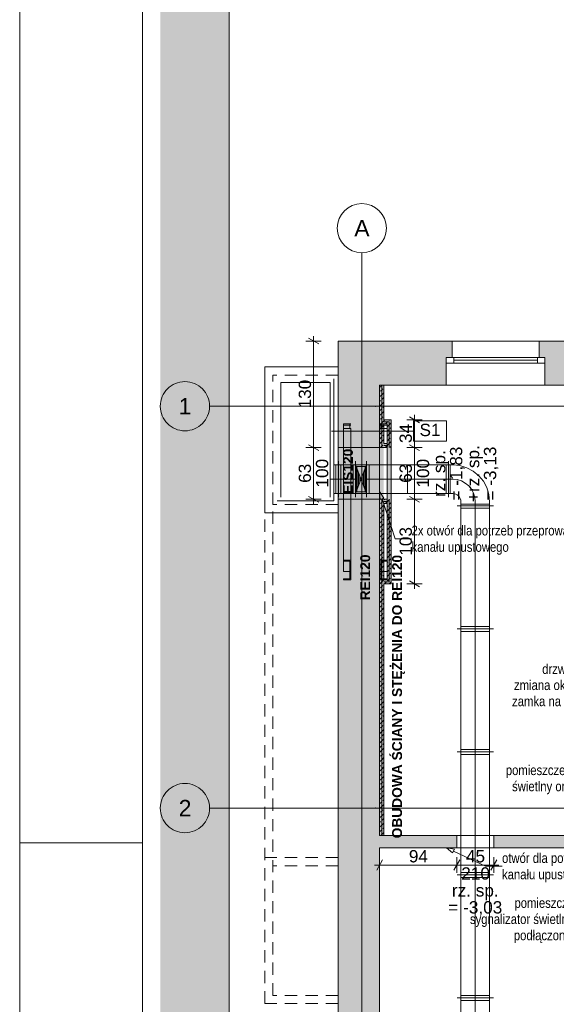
# Paper-space layout 'A-29 RZUT - PIĘTRO -1' of a CAD drawing. Header units: millimetres. Extents: x 0 to 950, y 0 to 750.
# Tile 5 of 24: x 0 to 131, y 258 to 498. Entities that reach past the tile are written whole.
import ezdxf
from ezdxf.xclip import XClip

# ---------------------------------------------------------------- set-up
doc = ezdxf.new("R2010")
doc.units = ezdxf.units.MM
doc.header["$MEASUREMENT"] = 0
doc.header["$XCLIPFRAME"] = 0
for name, pattern in [('ACAD_ISO02W100', [15, 12, -3]), ('DASHDOT', [254, 127, -63.5, 0, -63.5]), ('DASHDOTX2', [1000, 500, -250, 0, -250]), ('Przer. długie kreski', [2.5, 1.5, -1]), ('PRZERYWANA_DU_A', [550, 350, -200])]:
    doc.linetypes.add(name, pattern=pattern)
for name, color, linetype, lineweight in [('A_Arkusz_Nr_pióra__1', 7, 'Continuous', 20), ('A_ppoż_Nr_pióra__2', 8, 'Continuous', 13), ('A_wymiary_Nr_pióra__1', 7, 'Continuous', 20), ('A_wymiary_Nr_pióra__2', 8, 'Continuous', 13), ('A_ściany proj_Nr_pióra__1', 7, 'Continuous', 20), ('A_ściany proj_Nr_pióra__2', 8, 'Continuous', 13), ('A_ściany_Nr_pióra__1', 7, 'Continuous', 20)]:
    doc.layers.add(name, color=color, linetype=linetype, lineweight=lineweight)
for name, color, linetype, lineweight, true_color in [('A_Arkusz_Nr_pióra__237', 7, 'Continuous', 5, 0x343434), ('A_konstrukcja stalowa_Nr_pióra__10', 7, 'Continuous', 13, 0x4b4b4b), ('A_konstrukcja stalowa_Nr_pióra__20', 252, 'Continuous', 5, 0x696969), ('A_opis ścian_Nr_pióra__19', 7, 'Continuous', 5, 0x191919), ('A_opis_Nr_pióra__10', 7, 'Continuous', 13, 0x4b4b4b), ('A_opis_Nr_pióra__255', 7, 'Continuous', 15, 0x242424), ('A_opis_Nr_pióra__8', 7, 'Continuous', 13, 0x4c4c4c), ('A_osie_Nr_pióra__16', 7, 'Continuous', 5, 0x0f0f0f), ('A_osie_Nr_pióra__76', 7, 'Continuous', 5, 0x2d2d2d), ('A_ppoż proj_Nr_pióra__8', 7, 'Continuous', 13, 0x4c4c4c), ('A_sanitarne_Nr_pióra__6', 7, 'Continuous', 13, 0xa9a9a9), ('A_ściany proj_Nr_pióra__10', 7, 'Continuous', 13, 0x4b4b4b), ('A_ściany proj_Nr_pióra__26', 7, 'Continuous', 5, 0x0f0f0f), ('A_ściany_Nr_pióra__10', 7, 'Continuous', 13, 0x4b4b4b), ('Okna Archicada_Nr_pióra__19', 7, 'Continuous', 5, 0x191919)]:
    doc.layers.add(name, color=color, linetype=linetype, lineweight=lineweight, true_color=true_color)
for name, color, linetype in [('A_konstrukcja stalowa', 7, 'Continuous'), ('A_ppoż', 7, 'Continuous'), ('A_ppoż proj', 7, 'Continuous'), ('A_ściany', 7, 'Continuous'), ('A_ściany proj', 7, 'Continuous')]:
    doc.layers.add(name, color=color, linetype=linetype)
doc.styles.add('STYL_AUTOMATYCZNY_1', font='arial.ttf')
doc.styles.add('STYL_AUTOMATYCZNY_2', font='ARIALN.TTF')
doc.styles.add('STYL_AUTOMATYCZNY_3', font='arial.ttf')
doc.styles.add('STYL_AUTOMATYCZNY_5', font='arial.ttf')
pattern_1 = [(45, (-3203.2107, -656.723), (-3.232892, 3.232892), []), (45, (-3204.2883, -655.645), (-3.232892, 3.232892), [])]
pattern_2 = [(45, (-3203.2107, -656.7228), (-1.1404925, 1.1404925), []), (45, (-3202.0702, -656.7228), (-1.1404925, 1.1404925), [0.80646, -0.40322])]

# ---------------------------------------------------------------- blocks, each defined once
blk = doc.blocks.new('Rysunek_1_1', base_point=(-3203.21, -656.72))
at = {"layer": 'A_konstrukcja stalowa', "linetype": 'Continuous', "lineweight": 0, "true_color": 0x4b4b4b}
h = blk.add_hatch(dxfattribs=at)
h.set_pattern_fill('steel_0001', color=251, style=0, pattern_type=2)
h.set_pattern_definition(pattern_1)
h.paths.add_polyline_path([(78.93, 361.1), (80.73, 361.1), (80.73, 365.9), (78.93, 365.9), (78.93, 365.65), (80.48, 365.65), (80.48, 361.35), (78.93, 361.35)])
h = blk.add_hatch(dxfattribs=at)
h.set_pattern_fill('steel_0001', color=251, style=0, pattern_type=2)
h.set_pattern_definition(pattern_1)
h.paths.add_polyline_path([(89.53, 361.1), (89.53, 361.35), (87.98, 361.35), (87.98, 365.65), (89.53, 365.65), (89.53, 365.9), (87.73, 365.9), (87.73, 361.1)])
at = {"layer": 'A_ppoż', "linetype": 'Continuous', "lineweight": 0, "true_color": 0x484848}
blk.add_hatch(color=251, dxfattribs=at).paths.add_polyline_path([(51.04, 519.05), (34.27, 519.05), (34.27, 101.43), (51.04, 101.43)])
at = {"layer": 'A_ppoż proj', "linetype": 'Continuous', "lineweight": 0, "true_color": 0x121212}
h = blk.add_hatch(color=250, dxfattribs=at)
h.paths.add_polyline_path([(87.73, 393.33), (77.64, 393.33), (77.64, 380.73), (87.73, 380.73), (87.73, 298.75), (88.73, 298.75), (88.73, 360.1), (90.53, 360.1), (90.53, 380.73), (88.73, 380.73), (88.73, 393.33), (89.53, 393.33), (90.53, 393.33), (90.53, 400.12), (88.73, 400.12), (88.73, 408.53), (87.73, 408.53)])
h.paths.add_polyline_path([(88.73, 379.73), (89.53, 379.73), (89.53, 361.1), (88.73, 361.1)], flags=0)
h.paths.add_polyline_path([(88.73, 399.12), (89.53, 399.12), (89.53, 394.33), (88.73, 394.33)], flags=0)
at = {"layer": 'A_ppoż proj', "linetype": 'Continuous', "lineweight": 0, "true_color": 0x161616}
blk.add_hatch(color=250, dxfattribs=at).paths.add_polyline_path([(89.53, 393.33), (89.53, 380.73), (90.53, 380.73), (90.53, 393.33)])
at = {"layer": 'A_ściany', "linetype": 'Continuous', "lineweight": 0, "true_color": 0x000000}
for points in [[(77.64, 419.33), (77.64, 393.33), (85.13, 393.33), (87.73, 393.33), (87.73, 408.53)], [(103.98, 408.53), (103.98, 415.33), (105.38, 415.33), (105.38, 419.33), (77.64, 419.33), (87.73, 408.53)], [(170.18, 408.53), (170.18, 415.33), (171.58, 415.33), (171.58, 419.33), (126.58, 419.33), (126.58, 415.33), (127.98, 415.33), (127.98, 408.53)], [(77.64, 164.4), (87.73, 164.4), (87.73, 380.73), (85.13, 380.73), (77.64, 380.73)], [(87.73, 298.75), (87.73, 295.75), (106.55, 295.75), (106.55, 298.35), (106.55, 298.75)], [(115.55, 298.75), (115.55, 298.35), (115.55, 295.75), (183.63, 295.75), (183.63, 298.75)]]:
    blk.add_hatch(color=18, dxfattribs=at).paths.add_polyline_path(points)
at = {"layer": 'A_ściany proj', "linetype": 'Continuous', "lineweight": 0, "true_color": 0x4b4b4b}
h = blk.add_hatch(dxfattribs=at)
h.set_pattern_fill('FP_65_0001', color=251, style=0, pattern_type=2)
h.set_pattern_definition(pattern_2)
h.paths.add_polyline_path([(87.73, 408.53), (87.73, 393.33), (88.23, 393.33), (88.23, 408.53)])
h = blk.add_hatch(dxfattribs=at)
h.set_pattern_fill('FP_65_0001', color=251, style=0, pattern_type=2)
h.set_pattern_definition(pattern_2)
h.paths.add_polyline_path([(88.73, 399.62), (88.73, 408.53), (88.23, 408.53), (88.23, 399.62)])
h = blk.add_hatch(dxfattribs=at)
h.set_pattern_fill('FP_65_0001', color=251, style=0, pattern_type=2)
h.set_pattern_definition(pattern_2)
h.paths.add_polyline_path([(88.23, 399.62), (88.23, 399.12), (88.73, 399.12), (88.73, 399.62)])
h = blk.add_hatch(dxfattribs=at)
h.set_pattern_fill('FP_65_0001', color=251, style=0, pattern_type=2)
h.set_pattern_definition(pattern_2)
h.paths.add_polyline_path([(88.23, 399.12), (88.23, 393.83), (88.73, 393.83), (88.73, 399.12)])
h = blk.add_hatch(dxfattribs=at)
h.set_pattern_fill('FP_65_0001', color=251, style=0, pattern_type=2)
h.set_pattern_definition(pattern_2)
h.paths.add_polyline_path([(90.53, 400.12), (88.73, 400.12), (88.73, 399.62), (90.03, 399.62)])
h = blk.add_hatch(dxfattribs=at)
h.set_pattern_fill('FP_65_0001', color=251, style=0, pattern_type=2)
h.set_pattern_definition(pattern_2)
h.paths.add_polyline_path([(88.73, 399.12), (89.53, 399.12), (90.03, 399.62), (88.73, 399.62)])
h = blk.add_hatch(dxfattribs=at)
h.set_pattern_fill('FP_65_0001', color=251, style=0, pattern_type=2)
h.set_pattern_definition(pattern_2)
h.paths.add_polyline_path([(90.03, 393.83), (90.03, 399.62), (89.53, 399.12), (89.53, 393.83)])
h = blk.add_hatch(dxfattribs=at)
h.set_pattern_fill('FP_65_0001', color=251, style=0, pattern_type=2)
h.set_pattern_definition(pattern_2)
h.paths.add_polyline_path([(90.53, 393.33), (90.53, 400.12), (90.03, 399.62), (90.03, 393.33)])
h = blk.add_hatch(dxfattribs=at)
h.set_pattern_fill('FP_65_0001', color=251, style=0, pattern_type=2)
h.set_pattern_definition(pattern_2)
h.paths.add_polyline_path([(88.23, 393.83), (88.23, 393.33), (88.73, 393.33), (88.73, 393.83)])
h = blk.add_hatch(dxfattribs=at)
h.set_pattern_fill('FP_65_0001', color=251, style=0, pattern_type=2)
h.set_pattern_definition(pattern_2)
h.paths.add_polyline_path([(89.53, 394.33), (88.73, 394.33), (88.73, 393.83), (89.53, 393.83)])
h = blk.add_hatch(dxfattribs=at)
h.set_pattern_fill('FP_65_0001', color=251, style=0, pattern_type=2)
h.set_pattern_definition(pattern_2)
h.paths.add_polyline_path([(88.73, 393.33), (89.53, 393.33), (89.53, 393.83), (88.73, 393.83)])
h = blk.add_hatch(dxfattribs=at)
h.set_pattern_fill('FP_65_0001', color=251, style=0, pattern_type=2)
h.set_pattern_definition(pattern_2)
h.paths.add_polyline_path([(89.53, 393.83), (89.53, 393.33), (90.03, 393.33), (90.03, 393.83)])
h = blk.add_hatch(dxfattribs=at)
h.set_pattern_fill('FP_65_0001', color=251, style=0, pattern_type=2)
h.set_pattern_definition(pattern_2)
h.paths.add_polyline_path([(87.73, 380.73), (87.73, 298.75), (88.23, 298.75), (88.23, 380.73)])
h = blk.add_hatch(dxfattribs=at)
h.set_pattern_fill('FP_65_0001', color=251, style=0, pattern_type=2)
h.set_pattern_definition(pattern_2)
h.paths.add_polyline_path([(88.73, 380.23), (88.73, 380.73), (88.23, 380.73), (88.23, 380.23)])
h = blk.add_hatch(dxfattribs=at)
h.set_pattern_fill('FP_65_0001', color=251, style=0, pattern_type=2)
h.set_pattern_definition(pattern_2)
h.paths.add_polyline_path([(88.23, 380.23), (88.23, 379.73), (88.73, 379.73), (88.73, 380.23)])
h = blk.add_hatch(dxfattribs=at)
h.set_pattern_fill('FP_65_0001', color=251, style=0, pattern_type=2)
h.set_pattern_definition(pattern_2)
h.paths.add_polyline_path([(88.23, 379.73), (88.23, 360.6), (88.73, 360.6), (88.73, 379.73)])
h = blk.add_hatch(dxfattribs=at)
h.set_pattern_fill('FP_65_0001', color=251, style=0, pattern_type=2)
h.set_pattern_definition(pattern_2)
h.paths.add_polyline_path([(89.53, 380.73), (88.73, 380.73), (88.73, 380.23), (89.53, 380.23)])
h = blk.add_hatch(dxfattribs=at)
h.set_pattern_fill('FP_65_0001', color=251, style=0, pattern_type=2)
h.set_pattern_definition(pattern_2)
h.paths.add_polyline_path([(88.73, 379.73), (89.53, 379.73), (89.53, 380.23), (88.73, 380.23)])
h = blk.add_hatch(dxfattribs=at)
h.set_pattern_fill('FP_65_0001', color=251, style=0, pattern_type=2)
h.set_pattern_definition(pattern_2)
h.paths.add_polyline_path([(90.03, 380.23), (90.03, 380.73), (89.53, 380.73), (89.53, 380.23)])
h = blk.add_hatch(dxfattribs=at)
h.set_pattern_fill('FP_65_0001', color=251, style=0, pattern_type=2)
h.set_pattern_definition(pattern_2)
h.paths.add_polyline_path([(89.53, 380.23), (89.53, 379.73), (90.03, 379.73), (90.03, 380.23)])
h = blk.add_hatch(dxfattribs=at)
h.set_pattern_fill('FP_65_0001', color=251, style=0, pattern_type=2)
h.set_pattern_definition(pattern_2)
h.paths.add_polyline_path([(89.53, 379.73), (89.53, 361.1), (90.03, 360.6), (90.03, 379.73)])
h = blk.add_hatch(dxfattribs=at)
h.set_pattern_fill('FP_65_0001', color=251, style=0, pattern_type=2)
h.set_pattern_definition(pattern_2)
h.paths.add_polyline_path([(90.53, 360.1), (90.53, 380.73), (90.03, 380.73), (90.03, 360.6)])
h = blk.add_hatch(dxfattribs=at)
h.set_pattern_fill('FP_65_0001', color=251, style=0, pattern_type=2)
h.set_pattern_definition(pattern_2)
h.paths.add_polyline_path([(88.23, 360.6), (88.23, 360.1), (88.73, 360.1), (88.73, 360.6)])
h = blk.add_hatch(dxfattribs=at)
h.set_pattern_fill('FP_65_0001', color=251, style=0, pattern_type=2)
h.set_pattern_definition(pattern_2)
h.paths.add_polyline_path([(89.53, 361.1), (88.73, 361.1), (88.73, 360.6), (90.03, 360.6)])
h = blk.add_hatch(dxfattribs=at)
h.set_pattern_fill('FP_65_0001', color=251, style=0, pattern_type=2)
h.set_pattern_definition(pattern_2)
h.paths.add_polyline_path([(88.73, 360.1), (90.53, 360.1), (90.03, 360.6), (88.73, 360.6)])
h = blk.add_hatch(dxfattribs=at)
h.set_pattern_fill('FP_65_0001', color=251, style=0, pattern_type=2)
h.set_pattern_definition(pattern_2)
h.paths.add_polyline_path([(88.23, 360.1), (88.23, 298.75), (88.73, 298.75), (88.73, 360.1)])
at = {"layer": 'A_konstrukcja stalowa_Nr_pióra__10', "color": 251, "linetype": 'Continuous', "lineweight": 13, "ltscale": 2, "true_color": 0x4b4b4b, "flags": 128}
for points in [[(78.93, 361.1), (80.73, 361.1), (80.73, 365.9), (78.93, 365.9), (78.93, 365.65), (80.48, 365.65), (80.48, 361.35), (78.93, 361.35)], [(89.53, 361.1), (87.73, 361.1), (87.73, 365.9), (89.53, 365.9), (89.53, 365.65), (87.98, 365.65), (87.98, 361.35), (89.53, 361.35)]]:
    blk.add_lwpolyline(points, close=True, dxfattribs=at)
at = {"layer": 'A_konstrukcja stalowa_Nr_pióra__20', "color": 251, "linetype": 'Continuous', "lineweight": 5, "ltscale": 2, "true_color": 0x696969}
for p, q in [((78.93, 398.02), (78.93, 399.12)), ((78.93, 399.12), (80.73, 399.12)), ((78.93, 398.83), (80.73, 398.83)), ((80.48, 399.12), (80.48, 398.02)), ((89.53, 399.12), (87.73, 399.12)), ((89.53, 398.83), (87.73, 398.83)), ((87.98, 399.12), (87.98, 398.02)), ((89.53, 398.02), (89.53, 399.12)), ((78.93, 363.09), (78.93, 398.02)), ((78.93, 398.02), (80.73, 398.02)), ((80.73, 363.09), (80.73, 398.02)), ((89.53, 398.02), (87.73, 398.02)), ((89.53, 363.09), (89.53, 398.02)), ((80.73, 363.09), (78.93, 363.09)), ((87.73, 363.09), (89.53, 363.09))]:
    blk.add_line(p, q, dxfattribs=at)
at = {"layer": 'A_opis ścian_Nr_pióra__19', "color": 250, "linetype": 'Continuous', "lineweight": 5, "ltscale": 2, "true_color": 0x191919}
for p, q in [((104.01, 399.83), (96.01, 399.83)), ((96.01, 399.83), (96.01, 394.88)), ((104.01, 394.88), (104.01, 399.83)), ((96.01, 397.37), (76.01, 397.37)), ((96.01, 394.88), (104.01, 394.88))]:
    blk.add_line(p, q, dxfattribs=at)
at = {"layer": 'A_opis_Nr_pióra__255', "color": 250, "linetype": 'Continuous', "lineweight": 15, "ltscale": 2, "true_color": 0x242424}
for p, q in [((87.73, 382.62), (88.79, 381)), ((87.73, 382.62), (87.84, 380.69)), ((88.79, 381), (87.84, 380.69)), ((88.31, 380.85), (91.49, 371.1)), ((91.49, 371.1), (95.51, 371.1)), ((104.05, 295.75), (105.95, 295.4)), ((104.05, 295.75), (105.52, 294.49)), ((105.95, 295.4), (105.52, 294.49)), ((105.74, 294.95), (113.54, 291.24)), ((113.54, 291.24), (117.56, 291.24))]:
    blk.add_line(p, q, dxfattribs=at)
at = {"layer": 'A_osie_Nr_pióra__16', "color": 250, "linetype": 'DASHDOTX2', "lineweight": 5, "ltscale": 2, "true_color": 0x0f0f0f}
for p, q in [((83.38, 365.07), (83.38, 440.84)), ((86.77, 403.43), (46.27, 403.43)), ((535.17, 403.43), (86.77, 403.43)), ((86.77, 403.43), (86.77, 403.43)), ((83.38, 365.07), (83.38, 101.43)), ((86.77, 305.43), (46.27, 305.43)), ((535.17, 305.43), (86.77, 305.43)), ((86.77, 305.43), (86.77, 305.43))]:
    blk.add_line(p, q, dxfattribs=at)
for p in [(86.77, 403.43), (83.38, 365.07), (83.38, 365.07), (86.77, 305.43)]:
    blk.add_point(p, dxfattribs=at)
at = {"layer": 'A_osie_Nr_pióra__76', "color": 250, "linetype": 'Continuous', "lineweight": 5, "ltscale": 2, "true_color": 0x2d2d2d}
for centre in [(83.38, 446.84), (40.27, 403.43), (40.27, 305.43)]:
    blk.add_circle(centre, 6, dxfattribs=at)
at = {"layer": 'A_ppoż_Nr_pióra__2', "color": 8, "linetype": 'PRZERYWANA_DU_A', "lineweight": 13, "ltscale": 2, "flags": 128}
blk.add_lwpolyline([(51.04, 519.05), (51.04, 101.43)], dxfattribs=at)
at = {"layer": 'A_sanitarne_Nr_pióra__6', "color": 253, "linetype": 'Continuous', "lineweight": 13, "ltscale": 2, "true_color": 0xa9a9a9}
for p, q in [((63.68, 409.23), (63.68, 381.23)), ((63.68, 409.23), (75.68, 409.23)), ((75.68, 381.23), (75.68, 409.23)), ((76.58, 410.13), (76.58, 410.13)), ((76.58, 410.13), (76.58, 380.33)), ((76.58, 389.13), (105.54, 389.13)), ((77.08, 389.13), (77.08, 382.13)), ((77.68, 390.03), (77.68, 381.23)), ((77.68, 390.03), (77.68, 381.23)), ((78.28, 389.13), (78.28, 382.13)), ((81.24, 389.13), (81.24, 382.13)), ((81.84, 390.03), (81.84, 381.23)), ((81.84, 390.03), (81.84, 381.23)), ((84.54, 389.13), (81.84, 382.13)), ((81.84, 389.13), (84.54, 382.13)), ((84.54, 381.23), (84.54, 390.03)), ((85.14, 382.13), (85.14, 389.13)), ((94.54, 389.13), (94.54, 382.13)), ((103.94, 382.13), (103.94, 389.13)), ((104.54, 390.03), (104.54, 381.23)), ((104.94, 389.13), (104.94, 382.13)), ((81.92, 388.92), (81.92, 382.33)), ((84.19, 388.73), (82.19, 388.73)), ((82.19, 388.73), (82.19, 382.53)), ((82.23, 388.1), (82.23, 383.16)), ((82.55, 387.27), (82.55, 383.98)), ((83.82, 387.27), (83.82, 383.98)), ((84.14, 388.1), (84.14, 383.16)), ((84.19, 382.53), (84.19, 388.73)), ((84.46, 388.92), (84.46, 382.33)), ((82.87, 386.45), (82.87, 384.8)), ((83.5, 386.45), (83.5, 384.8)), ((105.54, 382.13), (76.58, 382.13)), ((82.19, 382.53), (84.19, 382.53)), ((76.58, 380.33), (62.78, 380.33)), ((76.58, 380.33), (76.58, 380.33)), ((107.54, 380.13), (107.54, 250.29)), ((114.54, 379.53), (107.54, 379.53)), ((114.54, 250.29), (114.54, 380.13)), ((115.44, 379.13), (106.64, 379.13)), ((114.54, 378.53), (107.54, 378.53)), ((115.44, 349.13), (106.64, 349.13)), ((114.54, 349.73), (107.54, 349.73)), ((114.54, 348.53), (107.54, 348.53)), ((114.54, 319.73), (107.54, 319.73)), ((115.44, 319.13), (106.64, 319.13)), ((114.54, 318.53), (107.54, 318.53)), ((115.44, 289.13), (106.64, 289.13)), ((114.54, 289.73), (107.54, 289.73)), ((114.54, 288.53), (107.54, 288.53)), ((114.54, 259.73), (107.54, 259.73)), ((115.44, 259.13), (106.64, 259.13)), ((114.54, 258.53), (107.54, 258.53))]:
    blk.add_line(p, q, dxfattribs=at)
at = {"layer": 'A_sanitarne_Nr_pióra__6', "color": 253, "linetype": 'DASHDOT', "lineweight": 13, "ltscale": 2, "true_color": 0xa9a9a9}
for p, q in [((75.68, 385.63), (76.58, 385.63)), ((76.58, 385.63), (81.84, 385.63)), ((84.54, 385.63), (105.54, 385.63)), ((111.04, 380.13), (111.04, 250.29))]:
    blk.add_line(p, q, dxfattribs=at)
at = {"layer": 'A_sanitarne_Nr_pióra__6', "color": 253, "linetype": 'Continuous', "lineweight": 13, "ltscale": 2, "true_color": 0xa9a9a9, "flags": 128}
for points in [[(105.54, 389.13), (107.29, 388.95), (108.98, 388.44), (110.54, 387.61), (111.9, 386.49), (113.02, 385.13), (113.85, 383.57), (114.36, 381.88), (114.54, 380.13)], [(105.54, 389.13), (107.29, 388.95), (108.98, 388.44), (110.54, 387.61), (111.9, 386.49), (113.02, 385.13), (113.85, 383.57), (114.36, 381.88), (114.54, 380.13)], [(105.54, 382.13), (105.93, 382.09), (106.3, 381.97), (106.65, 381.79), (106.95, 381.54), (107.2, 381.24), (107.38, 380.89), (107.5, 380.52), (107.54, 380.13)], [(105.54, 382.13), (105.93, 382.09), (106.3, 381.97), (106.65, 381.79), (106.95, 381.54), (107.2, 381.24), (107.38, 380.89), (107.5, 380.52), (107.54, 380.13)], [(105.54, 382.13), (105.93, 382.09), (106.3, 381.97), (106.65, 381.79), (106.95, 381.54), (107.2, 381.24), (107.38, 380.89), (107.5, 380.52), (107.54, 380.13)]]:
    blk.add_lwpolyline(points, dxfattribs=at)
at = {"layer": 'A_sanitarne_Nr_pióra__6', "color": 253, "linetype": 'DASHDOT', "lineweight": 13, "ltscale": 2, "true_color": 0xa9a9a9, "flags": 128}
blk.add_lwpolyline([(105.54, 385.63), (106.61, 385.52), (107.64, 385.21), (108.59, 384.7), (109.43, 384.02), (110.11, 383.18), (110.62, 382.23), (110.93, 381.2), (111.04, 380.13)], dxfattribs=at)
at = {"layer": 'A_wymiary_Nr_pióra__1', "color": 7, "linetype": 'Continuous', "lineweight": 20, "ltscale": 2}
for p, q in [((72.89, 418.61), (70.39, 420.05)), ((97.47, 399.4), (94.97, 400.85)), ((70.39, 394.05), (72.89, 392.61)), ((94.97, 394.05), (97.47, 392.61)), ((70.39, 381.45), (72.89, 380.01)), ((94.97, 381.45), (97.47, 380.01)), ((94.97, 360.82), (97.47, 359.38)), ((88.46, 292.8), (87.01, 290.3)), ((107.27, 292.8), (105.83, 290.3)), ((114.83, 290.3), (116.27, 292.8))]:
    blk.add_line(p, q, dxfattribs=at)
at = {"layer": 'A_wymiary_Nr_pióra__2', "color": 8, "linetype": 'Continuous', "lineweight": 13, "ltscale": 2}
for p, q in [((71.64, 419.33), (71.64, 420.55)), ((73.51, 419.33), (69.76, 419.33)), ((71.64, 393.33), (71.64, 419.33)), ((96.22, 400.12), (96.22, 401.35)), ((98.1, 400.12), (94.35, 400.12)), ((96.22, 393.33), (96.22, 400.12)), ((73.51, 393.33), (69.76, 393.33)), ((71.64, 380.73), (71.64, 393.33)), ((98.1, 393.33), (94.35, 393.33)), ((96.22, 380.73), (96.22, 393.33)), ((73.51, 380.73), (69.76, 380.73)), ((71.64, 379.5), (71.64, 380.73)), ((98.1, 380.73), (94.35, 380.73)), ((96.22, 360.1), (96.22, 380.73)), ((98.1, 360.1), (94.35, 360.1)), ((96.22, 358.88), (96.22, 360.1)), ((87.73, 289.68), (87.73, 293.43)), ((106.55, 289.68), (106.55, 293.43)), ((115.55, 289.68), (115.55, 293.43)), ((86.51, 291.55), (87.73, 291.55)), ((87.73, 291.55), (106.55, 291.55)), ((106.55, 291.55), (115.55, 291.55)), ((115.55, 291.55), (116.77, 291.55))]:
    blk.add_line(p, q, dxfattribs=at)
at = {"layer": 'A_ściany proj_Nr_pióra__1', "color": 7, "linetype": 'Continuous', "lineweight": 20, "ltscale": 2, "flags": 128}
for points in [[(87.73, 408.53), (87.73, 393.33)], [(88.73, 400.12), (88.73, 408.53)], [(90.53, 400.12), (88.73, 400.12)], [(88.73, 394.33), (88.73, 399.12)], [(88.73, 399.12), (89.53, 399.12)], [(89.53, 399.12), (89.53, 394.33)], [(90.53, 393.33), (90.53, 400.12)], [(89.53, 394.33), (88.73, 394.33)], [(88.73, 393.33), (89.53, 393.33)], [(87.73, 380.73), (87.73, 298.75)], [(89.53, 380.73), (88.73, 380.73)], [(88.73, 361.1), (88.73, 379.73)], [(88.73, 379.73), (89.53, 379.73)], [(89.53, 379.73), (89.53, 361.1)], [(90.53, 360.1), (90.53, 380.73)], [(89.53, 361.1), (88.73, 361.1)], [(88.73, 298.75), (88.73, 360.1)], [(88.73, 360.1), (90.53, 360.1)]]:
    blk.add_lwpolyline(points, dxfattribs=at)
at = {"layer": 'A_ściany proj_Nr_pióra__10', "color": 251, "linetype": 'Continuous', "lineweight": 13, "ltscale": 2, "true_color": 0x4b4b4b}
for p, q in [((88.23, 408.53), (88.23, 399.62)), ((88.23, 399.62), (88.23, 408.53)), ((88.23, 399.62), (88.23, 393.83)), ((88.23, 393.83), (88.23, 399.62)), ((90.03, 399.62), (88.73, 399.62)), ((88.73, 399.62), (90.03, 399.62)), ((90.03, 399.62), (90.03, 393.83)), ((90.03, 393.83), (90.03, 399.62)), ((88.23, 393.83), (88.23, 393.33)), ((88.23, 393.33), (88.23, 393.83)), ((89.53, 393.83), (88.73, 393.83)), ((88.73, 393.83), (89.53, 393.83)), ((90.03, 393.83), (90.03, 393.33)), ((90.03, 393.33), (90.03, 393.83)), ((88.23, 380.73), (88.23, 380.23)), ((88.23, 380.23), (88.23, 380.73)), ((88.23, 380.23), (88.23, 360.6)), ((88.23, 360.6), (88.23, 380.23)), ((89.53, 380.23), (88.73, 380.23)), ((88.73, 380.23), (89.53, 380.23)), ((90.03, 380.73), (90.03, 380.23)), ((90.03, 380.23), (90.03, 380.73)), ((90.03, 380.23), (90.03, 360.6)), ((90.03, 360.6), (90.03, 380.23)), ((88.23, 360.6), (88.23, 298.75)), ((88.23, 298.75), (88.23, 360.6)), ((90.03, 360.6), (88.73, 360.6)), ((88.73, 360.6), (90.03, 360.6))]:
    blk.add_line(p, q, dxfattribs=at)
at = {"layer": 'A_ściany proj_Nr_pióra__2', "color": 8, "linetype": 'Continuous', "lineweight": 13, "ltscale": 2, "flags": 128}
for points in [[(88.23, 408.53), (87.73, 408.53)], [(88.73, 408.53), (88.23, 408.53)], [(88.23, 393.33), (87.73, 393.33)], [(88.73, 393.33), (88.23, 393.33)], [(88.23, 380.73), (87.73, 380.73)], [(88.73, 380.73), (88.23, 380.73)], [(88.23, 298.75), (87.73, 298.75)], [(88.73, 298.75), (88.23, 298.75)]]:
    blk.add_lwpolyline(points, dxfattribs=at)
at = {"layer": 'A_ściany proj_Nr_pióra__26', "color": 250, "linetype": 'ACAD_ISO02W100', "lineweight": 5, "ltscale": 2, "true_color": 0x0f0f0f, "flags": 128}
for points in [[(89.53, 393.33), (89.53, 380.73)], [(90.53, 380.73), (90.53, 393.33)]]:
    blk.add_lwpolyline(points, dxfattribs=at)
at = {"layer": 'A_ściany_Nr_pióra__1', "color": 7, "linetype": 'Continuous', "lineweight": 20, "ltscale": 2}
for p, q in [((105.38, 419.33), (105.38, 415.33)), ((126.58, 419.33), (126.58, 415.33)), ((105.38, 415.33), (103.98, 415.33)), ((103.98, 415.33), (103.98, 408.53)), ((126.58, 415.33), (127.98, 415.33)), ((127.98, 415.33), (127.98, 408.53)), ((85.13, 393.33), (77.64, 393.33)), ((85.13, 393.33), (87.73, 393.33)), ((85.13, 380.73), (77.64, 380.73)), ((85.13, 380.73), (87.73, 380.73)), ((106.55, 298.35), (106.55, 298.75)), ((106.55, 298.35), (106.55, 295.75)), ((115.55, 298.35), (115.55, 298.75)), ((115.55, 298.35), (115.55, 295.75))]:
    blk.add_line(p, q, dxfattribs=at)
at = {"layer": 'A_ściany_Nr_pióra__1', "color": 7, "linetype": 'Continuous', "lineweight": 20, "ltscale": 2, "flags": 128}
for points in [[(77.64, 419.33), (77.64, 393.33)], [(105.38, 419.33), (77.64, 419.33)], [(171.58, 419.33), (126.58, 419.33)], [(87.73, 393.33), (87.73, 408.53)], [(87.73, 408.53), (103.98, 408.53)], [(127.98, 408.53), (170.18, 408.53)], [(77.64, 380.73), (77.64, 164.4)], [(87.73, 298.75), (87.73, 380.73)], [(106.55, 298.75), (87.73, 298.75)], [(183.63, 298.75), (115.55, 298.75)], [(87.73, 235.29), (87.73, 295.75)], [(87.73, 295.75), (106.55, 295.75)], [(115.55, 295.75), (176.03, 295.75)]]:
    blk.add_lwpolyline(points, dxfattribs=at)
at = {"layer": 'A_ściany_Nr_pióra__10', "color": 251, "linetype": 'Continuous', "lineweight": 13, "ltscale": 2, "true_color": 0x4b4b4b}
for p, q in [((77.64, 413.03), (59.72, 413.03)), ((59.72, 377.43), (59.72, 413.03)), ((77.64, 377.43), (59.72, 377.43))]:
    blk.add_line(p, q, dxfattribs=at)
at = {"layer": 'A_ściany_Nr_pióra__10', "color": 251, "linetype": 'Przer. długie kreski', "lineweight": 13, "ltscale": 2, "true_color": 0x4b4b4b}
for p, q in [((77.64, 411.03), (61.72, 411.03)), ((61.72, 379.43), (61.72, 411.03)), ((61.72, 259.77), (61.72, 379.43)), ((77.64, 379.43), (61.72, 379.43)), ((59.72, 257.77), (59.72, 377.43)), ((77.64, 293.37), (59.72, 293.37)), ((77.64, 291.37), (61.72, 291.37)), ((77.64, 259.77), (61.72, 259.77)), ((77.64, 257.77), (59.72, 257.77))]:
    blk.add_line(p, q, dxfattribs=at)
at = {"layer": 'Okna Archicada_Nr_pióra__19', "color": 250, "linetype": 'Continuous', "lineweight": 5, "ltscale": 2, "true_color": 0x191919}
for p, q in [((103.98, 419.33), (127.98, 419.33)), ((103.98, 415.33), (127.98, 415.33)), ((103.98, 415.33), (103.98, 413.93)), ((103.98, 413.93), (127.98, 413.93)), ((105.78, 415.33), (105.78, 413.93)), ((105.78, 414.63), (126.18, 414.63)), ((126.18, 415.33), (126.18, 413.93)), ((127.98, 415.33), (127.98, 413.93)), ((103.98, 408.53), (127.98, 408.53)), ((85.13, 393.33), (77.64, 393.33)), ((77.64, 380.73), (77.64, 393.33)), ((85.13, 393.33), (87.73, 393.33)), ((87.73, 380.73), (87.73, 393.33)), ((85.13, 380.73), (77.64, 380.73)), ((85.13, 380.73), (87.73, 380.73)), ((106.55, 298.35), (106.55, 298.75)), ((106.55, 298.75), (115.55, 298.75)), ((106.55, 298.35), (106.55, 295.75)), ((115.55, 298.35), (115.55, 298.75)), ((115.55, 298.35), (115.55, 295.75)), ((106.55, 295.75), (115.55, 295.75))]:
    blk.add_line(p, q, dxfattribs=at)
at = {"layer": 'A_opis ścian_Nr_pióra__19', "color": 250, "linetype": 'Continuous', "lineweight": 5, "true_color": 0x191919, "insert": (100.01, 399.14), "char_height": 3, "attachment_point": 2, "style": 'STYL_AUTOMATYCZNY_1'}
blk.add_mtext('\\A1;{\\pqc;\\fArial|b0|i0|c238|p0;\\W1.000000;S1}', dxfattribs=at)
at = {"layer": 'A_opis_Nr_pióra__10', "color": 251, "linetype": 'Continuous', "lineweight": 13, "true_color": 0x4b4b4b, "char_height": 2.4, "attachment_point": 6, "style": 'STYL_AUTOMATYCZNY_2'}
for s, insert, width, line_spacing_factor in [('\\A1;{\\pqr;\\fArial Narrow|b0|i0|c238|p0;\\W1.000000;drzwi istniejące, do doposażenia: dodanie samozamykacza, zmiana okuć wewnętrznych na dźwignię antypaniczną (i wymiana zamka na dostowany do dźwigni antypanicznej), zewnętrznych na gałkę uniemożliwiającą dostęp osób niepowołanych}', (200.25, 333.09), 80.7811, 0.98319), ('\\A1;{\\pqr;\\fArial Narrow|b0|i0|c238|p0;\\W1.000000;pomieszczenie doposażyć w sygnalizator świetlny oraz akustyczny podłączony do systemu SSP}', (168.76, 310.38), 55.1337, 0.985535), ('\\A1;{\\pqr;\\fArial Narrow|b0|i0|c238|p0;\\W1.000000;pomieszczenie doposażyć w sygnalizator świetlny oraz akustyczny podłączony do systemu SSP}', (155.43, 278), 48.8348, 0.985535)]:
    blk.add_mtext(s, dxfattribs=dict(at, insert=insert, width=width, line_spacing_factor=line_spacing_factor))
at = {"layer": 'A_opis_Nr_pióra__8', "color": 251, "linetype": 'Continuous', "lineweight": 13, "true_color": 0x4c4c4c, "char_height": 2.4, "attachment_point": 4, "line_spacing_factor": 0.996541, "style": 'STYL_AUTOMATYCZNY_2'}
for s, insert in [('\\A1;{\\pql;\\fArial Narrow|b0|i0|c238|p0;\\W1.000000;2x otwór dla potrzeb przeprowadzenia \\P\\pql;\\fArial Narrow|b0|i0|c238|p0;\\W1.000000;kanału upustowego}', (95.51, 370.76)), ('\\A1;{\\pql;\\fArial Narrow|b0|i0|c238|p0;\\W1.000000;otwór dla potrzeb przeprowadzenia \\P\\pql;\\fArial Narrow|b0|i0|c238|p0;\\W1.000000;kanału upustowego}', (117.56, 290.9))]:
    blk.add_mtext(s, dxfattribs=dict(at, insert=insert))
at = {"layer": 'A_osie_Nr_pióra__76', "color": 250, "linetype": 'Continuous', "lineweight": 5, "true_color": 0x2d2d2d, "char_height": 4, "attachment_point": 1, "style": 'STYL_AUTOMATYCZNY_1'}
for s, insert in [('\\A1;{\\pql;\\pt0;\\fArial|b0|i0|c238|p0;\\W1.000000;A}', (81.55, 448.84)), ('\\A1;{\\pql;\\pt0;\\fArial|b0|i0|c238|p0;\\W1.000000;1}', (38.75, 405.43)), ('\\A1;{\\pql;\\pt0;\\fArial|b0|i0|c238|p0;\\W1.000000;2}', (38.75, 307.43))]:
    blk.add_mtext(s, dxfattribs=dict(at, insert=insert))
at = {"layer": 'A_ppoż proj_Nr_pióra__8', "color": 251, "linetype": 'Continuous', "lineweight": 13, "true_color": 0x4c4c4c, "char_height": 2.4, "attachment_point": 5, "rotation": 90, "style": 'STYL_AUTOMATYCZNY_3'}
for s, insert in [('\\A1;{\\pqc;\\fArial|b1|i0|c238|p0;\\W1.000000;EIS120}', (80.02, 387.56)), ('\\A1;{\\pqc;\\fArial|b1|i0|c238|p0;\\W1.000000;REI120}', (84.22, 361.68)), ('\\A1;{\\pqc;\\fArial|b1|i0|c238|p0;\\W1.000000;OBUDOWA ŚCIANY\\fArial|b1|i0|c238|p0;\\W1.000000; I STĘŻENIA\\fArial|b1|i0|c238|p0;\\W1.000000; DO REI120}', (92.34, 332.61))]:
    blk.add_mtext(s, dxfattribs=dict(at, insert=insert))
at = {"layer": 'A_wymiary_Nr_pióra__1', "color": 7, "linetype": 'Continuous', "lineweight": 20, "char_height": 3, "attachment_point": 7, "rotation": 90, "style": 'STYL_AUTOMATYCZNY_5'}
for s, insert, width in [('\\A1;{\\pql;\\fArial|b0|i0|c238|p0;\\W1.000000;130}', (71.04, 402.89), 6.8645), ('\\A1;{\\pql;\\fArial|b0|i0|c238|p0;\\W1.000000;34}', (95.62, 394.44), 4.5763), ('\\A1;{\\pql;\\fArial|b0|i0|c238|p0;\\W1.000000;63}', (71.04, 384.74), 4.5763), ('\\A1;{\\pql;\\fArial|b0|i0|c238|p0;\\W1.000000;100}', (75.24, 383.59), 6.8645), ('\\A1;{\\pql;\\fArial|b0|i0|c238|p0;\\W1.000000;63}', (95.62, 384.74), 4.5763), ('\\A1;{\\pql;\\fArial|b0|i0|c238|p0;\\W1.000000;100}', (99.82, 383.59), 6.8645), ('\\A1;{\\pql;\\fArial|b0|i0|c238|p0;\\W1.000000;103}', (95.62, 366.98), 6.8645)]:
    blk.add_mtext(s, dxfattribs=dict(at, insert=insert, width=width))
at = {"layer": 'A_wymiary_Nr_pióra__1', "color": 7, "linetype": 'Continuous', "lineweight": 20, "insert": (100.73, 387), "char_height": 3, "width": 14.6801, "attachment_point": 2, "rotation": 90, "line_spacing_factor": 0.826765, "style": 'STYL_AUTOMATYCZNY_5'}
blk.add_mtext('\\A1;{\\pqc;\\fArial|b0|i0|c238|p0;\\W1.000000;rz. sp. = -1,83 +rz. sp. = -3,13}', dxfattribs=at)
at = {"layer": 'A_wymiary_Nr_pióra__1', "color": 7, "linetype": 'Continuous', "lineweight": 20, "char_height": 3, "attachment_point": 7, "style": 'STYL_AUTOMATYCZNY_5'}
for s, insert, width in [('\\A1;{\\pql;\\fArial|b0|i0|c238|p0;\\W1.000000;94}', (94.85, 292.15), 4.5763), ('\\A1;{\\pql;\\fArial|b0|i0|c238|p0;\\W1.000000;45}', (108.76, 292.15), 4.5763), ('\\A1;{\\pql;\\fArial|b0|i0|c238|p0;\\W1.000000;210}', (107.62, 287.95), 6.8645)]:
    blk.add_mtext(s, dxfattribs=dict(at, insert=insert, width=width))
at = {"layer": 'A_wymiary_Nr_pióra__1', "color": 7, "linetype": 'Continuous', "lineweight": 20, "insert": (111.04, 286.86), "char_height": 3, "width": 14.6801, "attachment_point": 2, "line_spacing_factor": 0.825183, "style": 'STYL_AUTOMATYCZNY_5'}
blk.add_mtext('\\A1;{\\pqc;\\fArial|b0|i0|c238|p0;\\W1.000000;rz. sp. = -3,03}', dxfattribs=at)

psp = doc.layouts.new('A-29 RZUT - PIĘTRO -1')

# ---------------------------------------------------------------- linework, layer by layer
at = {"layer": 'A_Arkusz_Nr_pióra__1', "color": 7, "linetype": 'Continuous', "lineweight": 20}
psp.add_line((29.9, 745.1), (29.9, 4.9), dxfattribs=at)
at = {"layer": 'A_Arkusz_Nr_pióra__1', "color": 7, "linetype": 'Continuous', "lineweight": 20, "flags": 128}
psp.add_lwpolyline([(0, 750), (950, 750), (950, 0), (0, 0)], close=True, dxfattribs=at)
at = {"layer": 'A_Arkusz_Nr_pióra__237', "color": 250, "linetype": 'Continuous', "lineweight": 5, "true_color": 0x343434}
psp.add_line((0, 297), (29.9, 297), dxfattribs=at)

# ---------------------------------------------------------------- block references
at = {"color": 37, "linetype": 'Continuous', "lineweight": 5, "true_color": 0x656532}
ref = psp.add_blockref('Rysunek_1_1', (-3203.21, -656.72), dxfattribs=at)
XClip(ref).set_block_clipping_path([(34.2720516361, 101.426833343), (535.1719941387, 519.046833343)])

doc.saveas('drawing.dxf')
